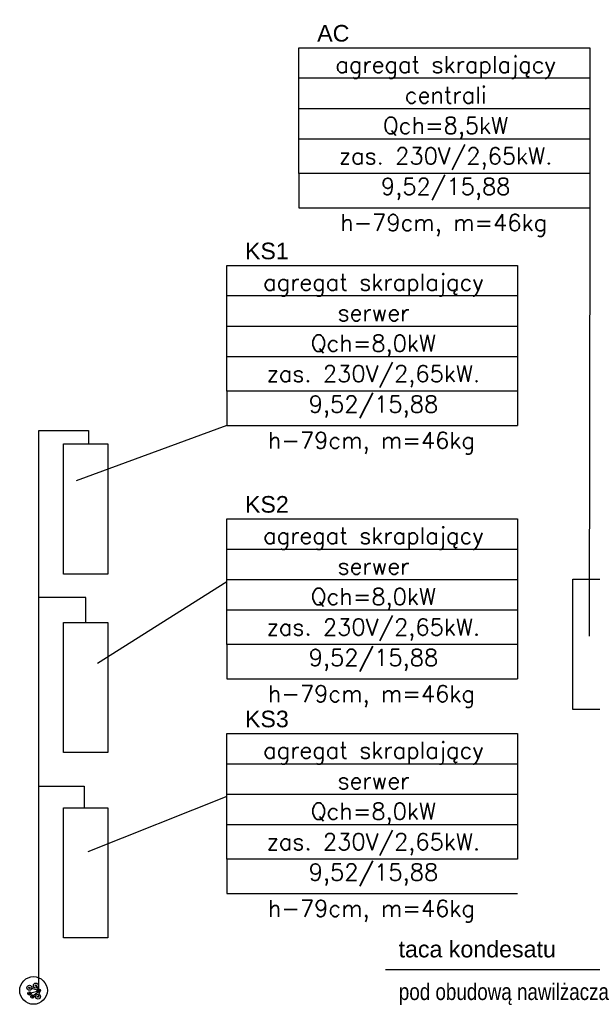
# Model space of a CAD drawing. Header units: millimetres. Extents: x 295542 to 440356, y 17772 to 133669.
# Tile 68 of 73: x 318321 to 322461, y 92457 to 99568. Entities that reach past the tile are written whole.
import ezdxf

# ---------------------------------------------------------------- set-up
doc = ezdxf.new("R2010")
doc.units = ezdxf.units.MM
doc.linetypes.add('Ciągłe', pattern=[0])
for name, color, linetype in [('0_freon', 50, 'Ciągłe'), ('0_klmatyzacja', 210, 'Continuous'), ('0_opis_wentylacja', 110, 'Ciągłe')]:
    doc.layers.add(name, color=color, linetype=linetype)
doc.styles.add('FDBES', font='simplex.shx')
doc.styles.get("Standard").update_dxf_attribs({"font": 'arial.ttf'})

msp = doc.modelspace()

# ---------------------------------------------------------------- linework, layer by layer
at = {"layer": '0_freon'}
for p, q in [((318458.836, 92555.889), (318458.836, 96601.841)), ((318458.836, 96601.841), (318818.33, 96601.841)), ((318818.33, 96601.841), (318818.33, 96504.43)), ((318799.024, 95395.223), (318458.836, 95395.223)), ((318799.024, 95215.442), (318799.024, 95395.223)), ((318458.836, 94031.841), (318788.11, 94031.841)), ((318788.11, 94031.841), (318788.11, 93876.616)), ((318466.028, 92554.012), (318438.445, 92591.98)), ((318466.028, 92554.012), (318391.955, 92576.339)), ((318466.028, 92554.012), (318391.955, 92535.226)), ((318466.028, 92554.012), (318413.091, 92512.301)), ((318466.028, 92554.012), (318454.205, 92512.301)), ((318466.028, 92554.012), (318458.836, 92555.889))]:
    msp.add_line(p, q, dxfattribs=at)
for centre, radius in [((318421.448, 92557.04), 100), ((318391.955, 92576.339), 18), ((318438.445, 92591.98), 18), ((318438.445, 92591.98), 4.5), ((318391.955, 92535.226), 12), ((318391.955, 92576.339), 4.5), ((318391.955, 92535.226), 3), ((318413.091, 92512.301), 12), ((318413.091, 92512.301), 3), ((318454.205, 92512.301), 18), ((318458.836, 92555.889), 12), ((318454.205, 92512.301), 4.5), ((318458.836, 92555.889), 3)]:
    msp.add_circle(centre, radius, dxfattribs=at)
at = {"layer": '0_klmatyzacja'}
for points in [[(318639.024, 95564.43), (318639.024, 96504.43), (318959.024, 96504.43), (318959.024, 95564.43)], [(322319.36, 94587.029), (322319.36, 95527.029), (322639.36, 95527.029), (322639.36, 94587.029)], [(318639.024, 94275.442), (318639.024, 95215.442), (318959.024, 95215.442), (318959.024, 94275.442)], [(318639.024, 92936.616), (318639.024, 93876.616), (318959.024, 93876.616), (318959.024, 92936.616)]]:
    msp.add_lwpolyline(points, close=True, dxfattribs=at)
at = {"layer": '0_opis_wentylacja'}
for p, q in [((322442.847, 99144.714), (320340.561, 99144.714)), ((322442.847, 99144.714), (320340.561, 99144.714)), ((322442.847, 99144.714), (320340.561, 99144.714)), ((322442.847, 99144.714), (320340.561, 99144.714)), ((322442.847, 98924.714), (320340.561, 98924.714)), ((322442.847, 98924.714), (320340.561, 98924.714)), ((322442.847, 98924.714), (320340.561, 98924.714)), ((322442.847, 98924.714), (320340.561, 98924.714)), ((322442.847, 98704.714), (320340.561, 98704.714)), ((322442.847, 98704.714), (320340.561, 98704.714)), ((322442.847, 98704.714), (320340.561, 98704.714)), ((322442.847, 98704.714), (320340.561, 98704.714)), ((320340.561, 98456.714), (320340.561, 98208.714)), ((322442.847, 98456.714), (322442.847, 98208.714)), ((320340.561, 98208.714), (322442.847, 98208.714)), ((322442.847, 98208.714), (322439.209, 95115.436)), ((321920.74, 97572.385), (319818.454, 97572.385)), ((321920.74, 97572.385), (319818.454, 97572.385)), ((321920.74, 97572.385), (319818.454, 97572.385)), ((321920.74, 97572.385), (319818.454, 97572.385)), ((321920.74, 97352.385), (319818.454, 97352.385)), ((321920.74, 97352.385), (319818.454, 97352.385)), ((321920.74, 97352.385), (319818.454, 97352.385)), ((321920.74, 97352.385), (319818.454, 97352.385)), ((321920.74, 97132.385), (319818.454, 97132.385)), ((321920.74, 97132.385), (319818.454, 97132.385)), ((321920.74, 97132.385), (319818.454, 97132.385)), ((321920.74, 97132.385), (319818.454, 97132.385)), ((319818.454, 96884.385), (319818.454, 96636.385)), ((321920.74, 96884.385), (321920.74, 96636.385)), ((319818.454, 96636.385), (318728.783, 96238.619)), ((319818.454, 96636.385), (321920.74, 96636.385)), ((321920.74, 95742.476), (319818.454, 95742.476)), ((321920.74, 95742.476), (319818.454, 95742.476)), ((321920.74, 95742.476), (319818.454, 95742.476)), ((321920.74, 95742.476), (319818.454, 95742.476)), ((319818.454, 95508.476), (318884.533, 94918.669)), ((321920.74, 95522.476), (319818.454, 95522.476)), ((321920.74, 95522.476), (319818.454, 95522.476)), ((321920.74, 95522.476), (319818.454, 95522.476)), ((321920.74, 95522.476), (319818.454, 95522.476)), ((321920.74, 95302.476), (319818.454, 95302.476)), ((321920.74, 95302.476), (319818.454, 95302.476)), ((321920.74, 95302.476), (319818.454, 95302.476)), ((321920.74, 95302.476), (319818.454, 95302.476)), ((319818.454, 95054.476), (319818.454, 94806.476)), ((321920.74, 95054.476), (321920.74, 94806.476)), ((319818.454, 94806.476), (321920.74, 94806.476)), ((321920.74, 94192.477), (319818.454, 94192.477)), ((321920.74, 94192.477), (319818.454, 94192.477)), ((321920.74, 94192.477), (319818.454, 94192.477)), ((321920.74, 94192.477), (319818.454, 94192.477)), ((319818.454, 93958.477), (318814.533, 93558.67)), ((321920.74, 93972.477), (319818.454, 93972.477)), ((321920.74, 93972.477), (319818.454, 93972.477)), ((321920.74, 93972.477), (319818.454, 93972.477)), ((321920.74, 93972.477), (319818.454, 93972.477)), ((321920.74, 93752.477), (319818.454, 93752.477)), ((321920.74, 93752.477), (319818.454, 93752.477)), ((321920.74, 93752.477), (319818.454, 93752.477)), ((321920.74, 93752.477), (319818.454, 93752.477)), ((319818.454, 93504.477), (319818.454, 93256.477)), ((319818.454, 93256.477), (321920.74, 93256.477)), ((320964.857, 92709.361, -447.5), (322533.234, 92709.361, -447.5))]:
    msp.add_line(p, q, dxfattribs=at)
for points in [[(320340.561, 99364.714), (322442.847, 99364.714), (322442.847, 98456.714), (320340.561, 98456.714)], [(320340.561, 99364.714), (322442.847, 99364.714), (322442.847, 98456.714), (320340.561, 98456.714)], [(320340.561, 99364.714), (322442.847, 99364.714), (322442.847, 98456.714), (320340.561, 98456.714)], [(319818.454, 97792.385), (321920.74, 97792.385), (321920.74, 96884.385), (319818.454, 96884.385)], [(319818.454, 97792.385), (321920.74, 97792.385), (321920.74, 96884.385), (319818.454, 96884.385)], [(319818.454, 97792.385), (321920.74, 97792.385), (321920.74, 96884.385), (319818.454, 96884.385)], [(319818.454, 95962.476), (321920.74, 95962.476), (321920.74, 95054.476), (319818.454, 95054.476)], [(319818.454, 95962.476), (321920.74, 95962.476), (321920.74, 95054.476), (319818.454, 95054.476)], [(319818.454, 95962.476), (321920.74, 95962.476), (321920.74, 95054.476), (319818.454, 95054.476)], [(319818.454, 94412.477), (321920.74, 94412.477), (321920.74, 93504.477), (319818.454, 93504.477)], [(319818.454, 94412.477), (321920.74, 94412.477), (321920.74, 93504.477), (319818.454, 93504.477)], [(319818.454, 94412.477), (321920.74, 94412.477), (321920.74, 93504.477), (319818.454, 93504.477)]]:
    msp.add_lwpolyline(points, close=True, dxfattribs=at)

# ---------------------------------------------------------------- texts
at = {"layer": '0_opis_wentylacja', "char_height": 120, "width": 1871.89986, "attachment_point": 7}
for s, insert in [('AC', (320472.144, 99408.224)), ('KS1', (319950.037, 97835.895)), ('KS2', (319950.037, 96005.986)), ('KS3', (319950.037, 94455.987)), ('taca kondesatu', (321060.499, 92794.12, -447.5)), ('pod obudową nawilżacza', (321060.499, 92451.617, -447.5))]:
    msp.add_mtext(s, dxfattribs=dict(at, insert=insert))
at = {"layer": '0_opis_wentylacja', "char_height": 120, "attachment_point": 5, "line_spacing_factor": 1.1, "style": 'FDBES'}
for s, insert in [('agregat skraplający\\Pcentrali \\PQch=8,5kW\\Pzas. 230V/2,65kW.\\P9,52/15,88', (321401.024, 98783.675)), ('h-79cm, m=46kg', (321386.546, 98082.164)), ('agregat skraplający\\Pserwer\\PQch=8,0kW\\Pzas. 230V/2,65kW.\\P9,52/15,88', (320878.917, 97211.346)), ('h-79cm, m=46kg', (320864.439, 96509.835)), ('agregat skraplający\\Pserwer\\PQch=8,0kW\\Pzas. 230V/2,65kW.\\P9,52/15,88', (320878.917, 95381.437)), ('h-79cm, m=46kg', (320864.439, 94679.926)), ('agregat skraplający\\Pserwer\\PQch=8,0kW\\Pzas. 230V/2,65kW.\\P9,52/15,88', (320878.917, 93831.438)), ('h-79cm, m=46kg', (320864.439, 93129.927))]:
    msp.add_mtext(s, dxfattribs=dict(at, insert=insert))

doc.saveas('drawing.dxf')
